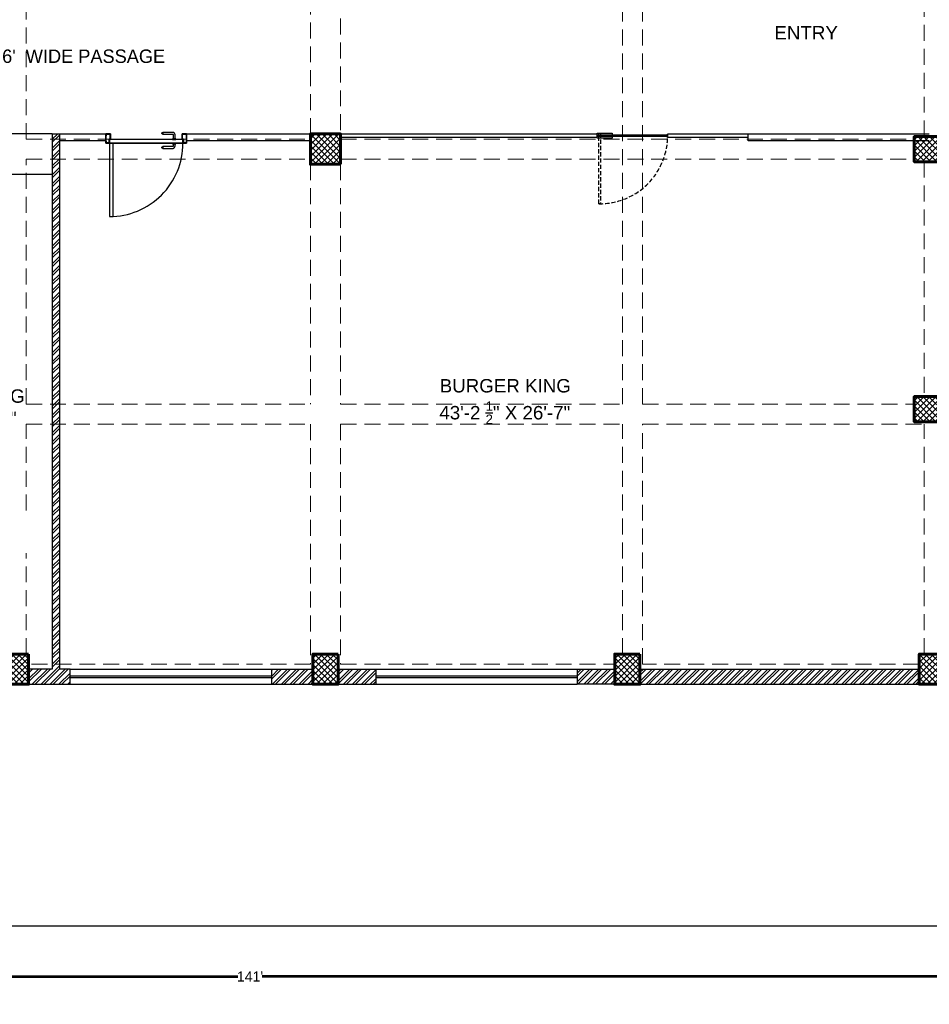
# Model space of a CAD drawing. Header units: inches. Extents: x 704 to 259546, y -107711 to 151004.
# Tile 181 of 256: x 127702 to 128244, y 20498 to 21085. Entities that reach past the tile are written whole.
import ezdxf

# ---------------------------------------------------------------- set-up
doc = ezdxf.new("R2010")
doc.units = ezdxf.units.IN
doc.header["$MEASUREMENT"] = 0
doc.header["$PDMODE"] = 34
doc.linetypes.add('HIDDEN', pattern=[0.375, 0.25, -0.125])
for name, color, linetype in [('A-FORMATEXT', 255, 'Continuous'), ('PD_025_TEXT', 61, 'Continuous'), ('PD_DIMENSION', 101, 'Continuous'), ('PP BALL VALVE', 7, 'Continuous')]:
    doc.layers.add(name, color=color, linetype=linetype)
for name, color, linetype, lineweight in [('EQUIP DIM', 8, 'Continuous', 0), ('EQUIPMENT', 3, 'Continuous', 25), ('FLOOR RAISE', 4, 'Continuous', 5), ('PD_BRICK WALL_230', 4, 'Continuous', 50), ('PD_COLUMN', 2, 'Continuous', 60), ('PD_DOOR', 42, 'Continuous', 25), ('PD_ELEVATION_03', 80, 'Continuous', 25), ('PD_HATCH', 45, 'Continuous', 9), ('PD_WINDOW', 140, 'Continuous', 25)]:
    doc.layers.add(name, color=color, linetype=linetype, lineweight=lineweight)
doc.styles.add('Arial', font='GOTHIC.TTF')
doc.styles.get("Standard").update_dxf_attribs({"font": 'arial.ttf', "height": 6})
doc.styles.add('style1', font='arial.ttf', dxfattribs={"height": 500})
doc.dimstyles.new('Copy of MONTY-1', dxfattribs={"dimtxt": 6, "dimasz": 6, "dimexe": 1.625, "dimexo": 9.125, "dimgap": 0.09, "dimtad": 0, "dimdec": 1, "dimzin": 0, "dimdsep": 46, "dimlunit": 4, "dimtxsty": 'Standard', "dimblk": 'OBLIQUE', "dimcen": 1.125, "dimadec": 0, "dimazin": 0, "dimtfac": 1, "dimtdec": 1, "dimtofl": 0, "dimtmove": 0, "dimatfit": 3, "dimfxl": 7, "dimfxlon": 1, "dimtolj": 1, "dimtzin": 0, "dimlwe": 15, "dimarcsym": 1})

# ---------------------------------------------------------------- blocks, each defined once
blk = doc.blocks.new('columns2')
at = {"layer": 'PD_HATCH'}
h = blk.add_hatch(dxfattribs=at)
h.set_pattern_fill('ANSI37', color=8, scale=20)
h.paths.add_polyline_path([(387, -250), (387, -268), (369, -268), (369, -250)])
h.paths.add_polyline_path([(18, 0), (18, -15), (0, -15), (0, 0)])
h.paths.add_polyline_path([(18, -828), (18, -813), (0, -813), (0, -828)])
h.paths.add_polyline_path([(201, -870), (186, -870), (186, -888), (201, -888)])
h.paths.add_polyline_path([(570, -870), (555, -870), (555, -888), (570, -888)])
h.paths.add_polyline_path([(754.5, -870), (739.5, -870), (739.5, -888), (754.5, -888)])
h.paths.add_polyline_path([(934.5, -870), (919.5, -870), (919.5, -888), (934.5, -888)])
h.paths.add_polyline_path([(385.5, -870), (370.5, -870), (370.5, -888), (385.5, -888)])
h.paths.add_polyline_path([(201, 42), (186, 42), (186, 60), (201, 60)])
h.paths.add_polyline_path([(387, -578), (387, -560), (369, -560), (369, -578)])
h.paths.add_polyline_path([(1116, -731.5), (1116, -716.5), (1098, -716.5), (1098, -731.5)])
h.paths.add_polyline_path([(1116, -111.5), (1116, -96.5), (1098, -96.5), (1098, -111.5)])
h.paths.add_polyline_path([(1116, -561.5), (1116, -576.5), (1098, -576.5), (1098, -561.5)])
h.paths.add_polyline_path([(1116, -251.5), (1116, -266.5), (1098, -266.5), (1098, -251.5)])
h.paths.add_polyline_path([(0, -731.5), (0, -716.5), (18, -716.5), (18, -731.5)])
h.paths.add_polyline_path([(0, -111.5), (0, -96.5), (18, -96.5), (18, -111.5)])
h.paths.add_polyline_path([(0, -406.5), (0, -421.5), (18, -421.5), (18, -406.5)])
h.paths.add_polyline_path([(0, -561.5), (0, -576.5), (18, -576.5), (18, -561.5)])
h.paths.add_polyline_path([(0, -251.5), (0, -266.5), (18, -266.5), (18, -251.5)])
h.paths.add_polyline_path([(993, -111.5), (993, -99.5), (984, -99.5), (984, -111.5)])
h.paths.add_polyline_path([(993, -189.5), (993, -201.5), (984, -201.5), (984, -189.5)])
h.paths.add_polyline_path([(903, -111.5), (903, -99.5), (912, -99.5), (912, -111.5)])
h.paths.add_polyline_path([(903, -189.5), (903, -201.5), (912, -201.5), (912, -189.5)])
h.paths.add_polyline_path([(75, -870), (60, -870), (60, -888), (75, -888)])
h.paths.add_polyline_path([(1116, -870), (1101, -870), (1101, -888), (1116, -888)])
h.paths.add_polyline_path([(75, 42), (60, 42), (60, 60), (75, 60)])
h.paths.add_polyline_path([(570, 42), (555, 42), (555, 60), (570, 60)])
h.paths.add_polyline_path([(754.5, 42), (739.5, 42), (739.5, 60), (754.5, 60)])
h.paths.add_polyline_path([(934.5, 42), (919.5, 42), (919.5, 60), (934.5, 60)])
h.paths.add_polyline_path([(385.5, 42), (370.5, 42), (370.5, 60), (385.5, 60)])
h.paths.add_polyline_path([(1116, 42), (1101, 42), (1101, 60), (1116, 60)])
h.paths.add_polyline_path([(738, -250), (738, -268), (756, -268), (756, -250)])
h.paths.add_polyline_path([(756, -578), (756, -560), (738, -560), (738, -578)])
at = {"layer": 'PD_COLUMN', "color": 8}
for points in [[(756, -578), (756, -560), (738, -560), (738, -578)], [(1116, -561.5), (1116, -576.5), (1098, -576.5), (1098, -561.5)], [(1116, -731.5), (1116, -716.5), (1098, -716.5), (1098, -731.5)], [(570, -870), (555, -870), (555, -888), (570, -888)], [(754.5, -870), (739.5, -870), (739.5, -888), (754.5, -888)], [(934.5, -870), (919.5, -870), (919.5, -888), (934.5, -888)], [(1116, -870), (1101, -870), (1101, -888), (1116, -888)]]:
    blk.add_lwpolyline(points, close=True, dxfattribs=at)
at = {"layer": 'PD_HATCH', "color": 8, "linetype": 'HIDDEN', "ltscale": 38}
for p, q in [((568.5, -563), (568.5, -420)), ((738, -560), (738, -420)), ((756, -420), (756, -560)), ((924, -721), (924, -420)), ((936, -721), (936, -420)), ((1104, -561.5), (1104, -420)), ((568.5, -563), (738, -563)), ((756, -563), (1098, -563)), ((568.5, -721), (568.5, -575)), ((568.5, -575), (738, -575)), ((756, -575), (1098, -575)), ((738, -578), (738, -721)), ((756, -578), (756, -721)), ((1104, -576.5), (1104, -716.5)), ((568.5, -721), (738, -721)), ((756, -721), (924, -721)), ((936, -721), (1098, -721)), ((568.5, -870), (568.5, -733)), ((568.5, -733), (738, -733)), ((738, -733), (738, -876)), ((756, -733), (924, -733)), ((756, -733), (756, -876)), ((924, -870), (924, -733)), ((936, -876), (936, -733)), ((936, -733), (1104, -733)), ((1104, -870), (1104, -733)), ((738, -876), (570, -876)), ((756, -876), (919.5, -876)), ((1101, -876), (936, -876)), ((739.5, -888), (570, -888)), ((754.5, -888), (919.5, -888)), ((1101, -888), (934.5, -888))]:
    blk.add_line(p, q, dxfattribs=at)
blk = doc.blocks.new('A$C1D4F2A26')
at = {"layer": 'EQUIP DIM', "color": 8, "char_height": 45, "attachment_point": 1}
for s, insert, width, rotation in [('\\pi301.72;{\\H1.2222x;\\C256;Two Burner\\P\\pi190.2;\\H0.81818x;(1200WX750DX850H)}', (1774, -6079), 999.81, 1.0295), ('\\pi88.787;{\\H1.2222x;\\C256;Dustbin below\\P\\pi34.61;\\H0.81818x;(450WX450DX750H)}', (6034, -5878), 653.66, 359.8004), ('\\pi301.72;{\\H1.2222x;\\C256;Two Burner\\P\\pi190.2;\\H0.81818x;(1200WX750DX850H)}', (3562, -7217, -12), 999.81, 1.0295)]:
    blk.add_mtext(s, dxfattribs=dict(at, insert=insert, width=width, rotation=rotation))
blk = doc.blocks.new('door 1')
at = {"layer": 'PD_DOOR', "color": 8}
for p, q in [((159756, 15338), (159696, 15338)), ((159696, 15338), (159696, 15313)), ((159696, 15313), (159696, 15338)), ((159696, 15338), (159756, 15338)), ((159696, 15213), (159696, 15338)), ((159698, 15313), (159698, 15336)), ((159698, 15336), (159754, 15336)), ((159754, 15336), (159698, 15336)), ((159698, 15336), (159698, 15313)), ((159754, 15336), (159754, 15268)), ((159754, 15268), (159754, 15336)), ((159756, 15266), (159756, 15338)), ((159756, 15338), (159756, 15266)), ((160473, 15356), (160473, 15360)), ((160473, 15360), (160473, 15356)), ((160603, 15360), (160473, 15360)), ((160473, 15360), (160473, 15336)), ((160473, 15360), (160473, 15360)), ((160473, 15335), (160473, 15360)), ((160473, 15335), (160473, 15339)), ((160473, 15339), (160473, 15335)), ((160473, 15336), (160473, 15335)), ((160473, 15335), (160603, 15335)), ((160796, 15338), (160736, 15338)), ((160736, 15338), (160736, 15266)), ((160736, 15266), (160736, 15338)), ((160736, 15338), (160796, 15338)), ((160738, 15268), (160738, 15336)), ((160738, 15336), (160794, 15336)), ((160794, 15336), (160738, 15336)), ((160738, 15336), (160738, 15268)), ((160794, 15336), (160794, 15313)), ((160794, 15313), (160794, 15336)), ((160796, 15313), (160796, 15338)), ((160796, 15338), (160796, 15313)), ((160796, 15338), (160796, 15213)), ((159696, 15313), (159698, 15313)), ((159698, 15313), (159696, 15313)), ((159698, 15238), (159696, 15238)), ((159696, 15238), (159696, 15213)), ((159696, 15213), (159696, 15238)), ((159696, 15238), (159698, 15238)), ((159696, 15213), (159741, 15213)), ((159741, 15213), (159696, 15213)), ((159696, 15213), (159744, 15213)), ((159744, 15213), (159696, 15213)), ((159698, 15215), (159698, 15238)), ((159698, 15238), (159698, 15215)), ((159739, 15215), (159698, 15215)), ((159698, 15215), (159739, 15215)), ((159754, 15268), (159739, 15268)), ((159739, 15268), (159739, 15215)), ((159739, 15215), (159739, 15268)), ((159739, 15268), (159754, 15268)), ((159741, 15213), (159741, 15266)), ((159741, 15266), (159756, 15266)), ((159756, 15266), (159741, 15266)), ((159741, 15266), (159741, 15213)), ((160748, 15263), (159744, 15263)), ((159744, 15263), (159744, 15213)), ((160748, 15263), (159744, 15263)), ((159744, 15263), (159744, 15213)), ((159794, 15213), (159744, 15213)), ((159744, 15213), (159744, 14209)), ((159744, 15213), (160748, 15213)), ((159744, 15213), (159794, 15213)), ((159744, 15213), (159794, 15213)), ((159794, 15213), (159744, 15213)), ((159794, 14209), (159794, 15213)), ((159794, 15213), (160748, 15213)), ((159794, 15213), (160748, 15213)), ((160748, 15213), (159794, 15213)), ((160605, 15273), (160605, 15263)), ((160622, 15273), (160605, 15273)), ((160605, 15273), (160622, 15273)), ((160650, 15263), (160605, 15263)), ((160605, 15263), (160650, 15263)), ((160605, 15213), (160605, 15203)), ((160605, 15213), (160650, 15213)), ((160639, 15213), (160605, 15213)), ((160605, 15203), (160650, 15203)), ((160650, 15203), (160605, 15203)), ((160615, 15323), (160615, 15273)), ((160640, 15273), (160615, 15273)), ((160615, 15273), (160622, 15273)), ((160615, 15203), (160615, 15178)), ((160615, 15203), (160640, 15203)), ((160640, 15203), (160615, 15203)), ((160618, 15268), (160618, 15263)), ((160638, 15268), (160618, 15268)), ((160618, 15268), (160638, 15268)), ((160638, 15263), (160618, 15263)), ((160618, 15263), (160638, 15263)), ((160618, 15213), (160618, 15208)), ((160618, 15213), (160638, 15213)), ((160618, 15213), (160618, 15213)), ((160638, 15213), (160618, 15213)), ((160618, 15208), (160638, 15208)), ((160638, 15208), (160618, 15208)), ((160622, 15273), (160625, 15273)), ((160625, 15273), (160628, 15273)), ((160628, 15273), (160631, 15273)), ((160628, 15273), (160650, 15273)), ((160631, 15273), (160634, 15273)), ((160634, 15273), (160640, 15273)), ((160650, 15273), (160634, 15273)), ((160638, 15263), (160638, 15268)), ((160638, 15208), (160638, 15213)), ((160650, 15213), (160639, 15213)), ((160640, 15273), (160640, 15323)), ((160640, 15178), (160640, 15203)), ((160650, 15263), (160650, 15273)), ((160650, 15203), (160650, 15213)), ((160736, 15266), (160751, 15266)), ((160751, 15266), (160736, 15266)), ((160753, 15268), (160738, 15268)), ((160738, 15268), (160753, 15268)), ((160748, 15213), (160748, 15263)), ((160748, 15263), (160748, 15213)), ((160748, 15213), (160796, 15213)), ((160796, 15213), (160748, 15213)), ((160751, 15266), (160751, 15213)), ((160751, 15213), (160751, 15266)), ((160751, 15213), (160796, 15213)), ((160796, 15213), (160751, 15213)), ((160753, 15215), (160753, 15268)), ((160753, 15268), (160753, 15215)), ((160794, 15215), (160753, 15215)), ((160753, 15215), (160794, 15215)), ((160794, 15313), (160796, 15313)), ((160796, 15313), (160794, 15313)), ((160796, 15238), (160794, 15238)), ((160794, 15238), (160794, 15215)), ((160794, 15215), (160794, 15238)), ((160794, 15238), (160796, 15238)), ((160796, 15213), (160796, 15238)), ((160796, 15238), (160796, 15213)), ((160473, 15165), (160473, 15161)), ((160473, 15161), (160473, 15165)), ((160603, 15165), (160473, 15165)), ((160473, 15165), (160473, 15141)), ((160473, 15165), (160473, 15165)), ((160473, 15140), (160473, 15165)), ((160473, 15144), (160473, 15140)), ((160473, 15140), (160473, 15144)), ((160473, 15141), (160473, 15140)), ((160473, 15140), (160603, 15140)), ((159744, 14209), (159794, 14209))]:
    blk.add_line(p, q, dxfattribs=at)
at = {"layer": 'PD_DOOR', "color": 8, "flags": 128}
for points in [[(160460, 15348), (160460, 15348), (160460, 15349), (160461, 15349), (160461, 15350), (160461, 15350), (160461, 15351), (160461, 15351), (160461, 15352), (160461, 15352), (160461, 15353), (160462, 15353), (160462, 15353), (160462, 15354), (160462, 15354), (160463, 15355), (160463, 15355), (160463, 15356), (160464, 15356), (160464, 15356), (160464, 15357), (160465, 15357), (160465, 15357), (160465, 15358), (160466, 15358), (160466, 15358), (160467, 15358), (160467, 15359), (160467, 15359), (160468, 15359), (160468, 15359), (160469, 15359), (160469, 15360), (160470, 15360), (160470, 15360), (160471, 15360), (160471, 15360), (160472, 15360), (160472, 15360), (160473, 15360), (160473, 15360)], [(160473, 15335), (160472, 15335), (160472, 15335), (160471, 15335), (160471, 15335), (160470, 15335), (160470, 15336), (160469, 15336), (160469, 15336), (160469, 15336), (160468, 15336), (160468, 15336), (160467, 15337), (160467, 15337), (160466, 15337), (160466, 15337), (160465, 15338), (160465, 15338), (160465, 15338), (160464, 15339), (160464, 15339), (160464, 15339), (160463, 15340), (160463, 15340), (160463, 15340), (160462, 15341), (160462, 15341), (160462, 15342), (160462, 15342), (160461, 15343), (160461, 15343), (160461, 15344), (160461, 15344), (160461, 15345), (160461, 15345), (160461, 15346), (160461, 15346), (160460, 15347), (160460, 15347), (160460, 15348), (160460, 15348)], [(160640, 15323), (160640, 15324), (160640, 15326), (160640, 15327), (160640, 15329), (160640, 15330), (160639, 15332), (160639, 15333), (160639, 15334), (160638, 15336), (160637, 15337), (160637, 15339), (160636, 15340), (160635, 15341), (160635, 15343), (160634, 15344), (160633, 15345), (160632, 15346), (160631, 15347), (160630, 15348), (160629, 15350), (160628, 15351), (160627, 15352), (160626, 15352), (160624, 15353), (160623, 15354), (160622, 15355), (160621, 15356), (160619, 15356), (160618, 15357), (160617, 15358), (160615, 15358), (160614, 15359), (160612, 15359), (160611, 15359), (160609, 15360), (160608, 15360), (160606, 15360), (160605, 15360), (160603, 15360), (160603, 15360)], [(160603, 15335), (160603, 15335), (160604, 15335), (160604, 15335), (160605, 15335), (160605, 15335), (160606, 15335), (160606, 15335), (160607, 15335), (160607, 15334), (160608, 15334), (160608, 15334), (160609, 15334), (160609, 15333), (160610, 15333), (160610, 15333), (160610, 15333), (160611, 15332), (160611, 15332), (160612, 15332), (160612, 15331), (160612, 15331), (160613, 15331), (160613, 15330), (160613, 15330), (160613, 15329), (160614, 15329), (160614, 15329), (160614, 15328), (160614, 15328), (160615, 15327), (160615, 15327), (160615, 15326), (160615, 15326), (160615, 15325), (160615, 15325), (160615, 15324), (160615, 15324), (160615, 15323), (160615, 15323), (160615, 15323)], [(160460, 15153), (160460, 15153), (160460, 15154), (160461, 15154), (160461, 15155), (160461, 15155), (160461, 15156), (160461, 15156), (160461, 15157), (160461, 15157), (160461, 15158), (160462, 15158), (160462, 15158), (160462, 15159), (160462, 15159), (160463, 15160), (160463, 15160), (160463, 15161), (160464, 15161), (160464, 15161), (160464, 15162), (160465, 15162), (160465, 15162), (160465, 15163), (160466, 15163), (160466, 15163), (160467, 15163), (160467, 15164), (160467, 15164), (160468, 15164), (160468, 15164), (160469, 15164), (160469, 15165), (160470, 15165), (160470, 15165), (160471, 15165), (160471, 15165), (160472, 15165), (160472, 15165), (160473, 15165), (160473, 15165)], [(160473, 15140), (160472, 15140), (160472, 15140), (160471, 15140), (160471, 15140), (160470, 15140), (160470, 15141), (160469, 15141), (160469, 15141), (160469, 15141), (160468, 15141), (160468, 15141), (160467, 15142), (160467, 15142), (160466, 15142), (160466, 15142), (160465, 15143), (160465, 15143), (160465, 15143), (160464, 15144), (160464, 15144), (160464, 15144), (160463, 15145), (160463, 15145), (160463, 15145), (160462, 15146), (160462, 15146), (160462, 15147), (160462, 15147), (160461, 15148), (160461, 15148), (160461, 15149), (160461, 15149), (160461, 15150), (160461, 15150), (160461, 15151), (160461, 15151), (160460, 15152), (160460, 15152), (160460, 15153), (160460, 15153)], [(160603, 15140), (160604, 15140), (160606, 15140), (160607, 15140), (160609, 15141), (160610, 15141), (160612, 15141), (160613, 15142), (160615, 15142), (160616, 15143), (160618, 15143), (160619, 15144), (160620, 15144), (160622, 15145), (160623, 15146), (160624, 15147), (160625, 15148), (160627, 15148), (160628, 15149), (160629, 15150), (160630, 15152), (160631, 15153), (160632, 15154), (160633, 15155), (160634, 15156), (160634, 15157), (160635, 15159), (160636, 15160), (160637, 15161), (160637, 15163), (160638, 15164), (160638, 15165), (160639, 15167), (160639, 15168), (160640, 15170), (160640, 15171), (160640, 15173), (160640, 15174), (160640, 15176), (160640, 15177), (160640, 15178)], [(160615, 15178), (160615, 15177), (160615, 15177), (160615, 15176), (160615, 15176), (160615, 15175), (160615, 15175), (160615, 15174), (160615, 15174), (160615, 15173), (160614, 15173), (160614, 15172), (160614, 15172), (160614, 15171), (160614, 15171), (160613, 15171), (160613, 15170), (160613, 15170), (160612, 15169), (160612, 15169), (160612, 15169), (160611, 15168), (160611, 15168), (160611, 15168), (160610, 15167), (160610, 15167), (160609, 15167), (160609, 15167), (160608, 15166), (160608, 15166), (160607, 15166), (160607, 15166), (160607, 15166), (160606, 15166), (160606, 15165), (160605, 15165), (160605, 15165), (160604, 15165), (160604, 15165), (160603, 15165), (160603, 15165)]]:
    blk.add_lwpolyline(points, dxfattribs=at)
at = {"layer": 'PD_DOOR', "color": 8}
blk.add_arc((159744, 15213), 1004, 270, 0, dxfattribs=at)
blk = doc.blocks.new('DOOR1')
at = {"color": 8, "xscale": 0.03818181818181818, "yscale": 0.03818181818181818, "zscale": 0.03818181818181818, "rotation": 90}
blk.add_blockref('door 1', (-2370.94, -8406.75), dxfattribs=at)
blk = doc.blocks.new('door glass')
at = {"color": 8}
for points in [[(0, -1.5), (0, 1.5), (9, 1.5), (9, -1.5)], [(0, 0.5), (42, 0.5), (42, -0.5), (0, -0.5)]]:
    blk.add_lwpolyline(points, close=True, dxfattribs=at)
at = {"color": 8, "linetype": 'HIDDEN', "ltscale": 10}
blk.add_lwpolyline([(2, 1.5), (2, -40.5), (1, -40.5), (1, 1.5)], close=True, dxfattribs=at)
blk.add_arc((1.5, 0), 40.5, 269.29263, 0.70737, dxfattribs=at)
blk = doc.blocks.new('GF')
at = {"layer": 'PD_HATCH'}
h = blk.add_hatch(dxfattribs=at)
h.set_pattern_fill('ANSI32', color=8, scale=10)
h.set_pattern_definition([(45, (-14275.403, 2047.8815), (-2.65165043, 2.65165043), []), (45, (-14273.6353, 2047.8815), (-2.65165043, 2.65165043), [])])
h.paths.add_polyline_path([(128238.35, 20697.64), (128071.85, 20697.64), (128071.85, 20688.64), (128238.35, 20688.64)])
h.paths.add_polyline_path([(128056.85, 20697.64), (128034.35, 20697.64), (128034.35, 20688.64), (128056.85, 20688.64)])
h.paths.add_polyline_path([(127914.35, 20697.64), (127891.85, 20697.64), (127891.85, 20688.64), (127914.35, 20688.64)])
h.paths.add_polyline_path([(127876.85, 20697.64), (127852.1, 20697.64), (127852.1, 20688.64), (127876.85, 20688.64)])
h.paths.add_polyline_path([(127721.48, 20697.64), (127707.35, 20697.64), (127707.35, 20688.64), (127732.1, 20688.64), (127732.1, 20697.64), (127725.98, 20697.64), (127725.98, 21016.63), (127721.48, 21016.63)])
h.paths.add_polyline_path([(127620.98, 21016.64), (127625.48, 21016.64), (127625.48, 20697.64), (127620.98, 20697.64)])
h.paths.add_polyline_path([(127338.35, 20688.64), (127363.1, 20688.64), (127363.1, 20697.64), (127356.98, 20697.64), (127356.98, 21016.64), (127332.98, 21016.64), (127332.98, 21012.14), (127352.48, 21012.14), (127352.48, 20697.64), (127338.35, 20697.64)])
h.paths.add_polyline_path([(127667.6, 20697.64), (127692.35, 20697.64), (127692.35, 20688.64), (127667.6, 20688.64)])
h.paths.add_polyline_path([(127547.6, 20697.64), (127522.85, 20697.64), (127522.85, 20688.64), (127547.6, 20688.64)])
h.paths.add_polyline_path([(127483.1, 20697.64), (127507.85, 20697.64), (127507.85, 20688.64), (127483.1, 20688.64)])
at = {"layer": 'PD_BRICK WALL_230', "color": 8, "lineweight": 30}
for p, q in [((128244.35, 21016.63), (128136.35, 21016.63)), ((128136.35, 21012.63), (128136.35, 21016.63)), ((128244.35, 21012.63), (128136.35, 21012.63)), ((127852.1, 20697.64), (127876.85, 20697.64)), ((127852.1, 20697.64), (127852.1, 20688.64)), ((127891.85, 20697.64), (127914.35, 20697.64)), ((127914.35, 20697.64), (127914.35, 20688.64)), ((128034.35, 20697.64), (128056.85, 20697.64)), ((128034.35, 20697.64), (128034.35, 20688.64)), ((128071.85, 20697.64), (128238.35, 20697.64)), ((127852.1, 20688.64), (127876.85, 20688.64)), ((127891.85, 20688.64), (127914.35, 20688.64)), ((128056.85, 20688.64), (128034.35, 20688.64)), ((128071.85, 20688.64), (128253.35, 20688.64))]:
    blk.add_line(p, q, dxfattribs=at)
blk.add_lwpolyline([(127721.48, 20697.64), (127707.35, 20697.64), (127707.35, 20688.64), (127732.1, 20688.64), (127732.1, 20697.64), (127725.98, 20697.64), (127725.98, 21016.63), (127721.48, 21016.63), (127721.48, 20697.64)], dxfattribs=at)
for points in [[(127753.48, 21012.64), (127725.98, 21012.64), (127725.98, 21016.64), (127753.48, 21016.64)], [(127801.48, 21016.64), (127875.35, 21016.64), (127875.35, 21012.64), (127801.48, 21012.64)]]:
    blk.add_lwpolyline(points, close=True, dxfattribs=at)
at = {"layer": 'PD_ELEVATION_03', "color": 8, "linetype": 'Continuous', "ltscale": 10}
for p, q in [((127721.48, 21016.64), (127649.48, 21016.64)), ((127649.48, 20992.64), (127721.48, 20992.64))]:
    blk.add_line(p, q, dxfattribs=at)
at = {"layer": 'PD_WINDOW', "color": 8}
for p, q in [((128046.35, 21016.63), (127893.35, 21016.63)), ((128046.35, 21014.63), (127893.35, 21014.63)), ((128046.35, 21014.63), (128046.35, 21016.63)), ((128136.35, 21016.63), (128088.35, 21016.63)), ((128088.35, 21014.63), (128088.35, 21016.63)), ((128136.35, 21014.63), (128088.35, 21014.63)), ((127732.1, 20697.64), (127852.1, 20697.64)), ((127914.35, 20697.64), (128034.35, 20697.64)), ((127732.1, 20693.64), (127852.1, 20693.64)), ((127732.1, 20692.64), (127852.1, 20692.64)), ((127914.35, 20693.64), (128034.35, 20693.64)), ((127914.35, 20692.64), (128034.35, 20692.64)), ((127732.1, 20688.64), (127852.1, 20688.64)), ((127914.35, 20688.64), (128034.35, 20688.64))]:
    blk.add_line(p, q, dxfattribs=at)
at = {"layer": 'EQUIPMENT', "color": 8, "xscale": 0.03937002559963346, "yscale": 0.03937002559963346, "zscale": 0.03937002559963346}
blk.add_blockref('A$C1D4F2A26', (127356.98, 21016.64), dxfattribs=at)
at = {"layer": 'PD_COLUMN', "color": 8}
blk.add_blockref('columns2', (127137.35, 21576.64), dxfattribs=at)
at = {"layer": 'PD_DOOR', "color": 8, "ltscale": 25, "xscale": 1.142857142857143, "yscale": 1.142857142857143, "zscale": 1.142857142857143, "rotation": 270.0000000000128}
blk.add_blockref('DOOR1', (130392.64, 17637.71), dxfattribs=at)
at = {"layer": 'PD_WINDOW', "color": 8}
blk.add_blockref('door glass', (128046.35, 21015.57), dxfattribs=at)
at = {"layer": 'PD_025_TEXT', "color": 8, "char_height": 8, "width": 128.7119, "attachment_point": 1, "style": 'style1'}
for s, insert in [('\\pi3.2275;ENTRY', (128148.75, 21081)), ("\\pi3.2275;6'  WIDE PASSAGE ", (127685.27, 21067))]:
    blk.add_mtext(s, dxfattribs=dict(at, insert=insert))
at = {"layer": 'PD_025_TEXT', "color": 8, "char_height": 8, "attachment_point": 1, "style": 'style1'}
for s, width, insert in [('\\pi76.898; DOMINOS \\P\\pi72.41;17\'-2 X 38\'-7"', 209.7149, (127163.93, 20909.57)), ('\\A1;\\pi68.212;\\P\\pi29.849;BURGER KING\\P\\pi29.649;43\'-2 {\\H0.7x;\\S1/2;}" X 26\'-7"', 136.4235, (127922.57, 20883.89)), ('\\pi31.096;ROLL KING\\P\\pi35.366;8\' X 26\'-7"', 120.2385, (127614.37, 20864.41))]:
    blk.add_mtext_dynamic_manual_height_columns(s, width=width, gutter_width=60, heights=[0], dxfattribs=dict(at, insert=insert))
blk = doc.blocks.new('_OBLIQUE')
at = {"color": 0, "linetype": 'ByBlock'}
blk.add_line((-0.5, -0.5), (0.5, 0.5), dxfattribs=at)
blk = doc.blocks.new('*D808')
at = {"layer": 'Defpoints', "color": 0, "lineweight": 53, "transparency": 16777216}
for p in [(126993.35, 20514.42), (126993.35, 20514.42), (128685.35, 20514.42)]:
    blk.add_point(p, dxfattribs=at)
at = {"layer": 'PD_DIMENSION', "color": 0, "linetype": 'HIDDEN', "lineweight": 15, "transparency": 16777216}
for p, q in [((126993.35, 20515.92), (126993.35, 20515.92)), ((128685.35, 20515.92), (128685.35, 20515.92))]:
    blk.add_line(p, q, dxfattribs=at)
at = {"layer": 'PD_DIMENSION', "color": 0, "linetype": 'HIDDEN', "lineweight": -2, "transparency": 16777216}
for p, q in [((126993.35, 20514.42), (127832.12, 20514.42)), ((128685.35, 20514.42), (127846.58, 20514.42))]:
    blk.add_line(p, q, dxfattribs=at)
at = {"layer": 'PD_DIMENSION', "color": 0, "lineweight": -2, "transparency": 16777216, "xscale": 2, "yscale": 2, "zscale": 2, "rotation": 180}
blk.add_blockref('_OBLIQUE', (126993.35, 20514.42), dxfattribs=at)
at = {"layer": 'PD_DIMENSION', "color": 0, "lineweight": -2, "transparency": 16777216, "xscale": 2, "yscale": 2, "zscale": 2}
blk.add_blockref('_OBLIQUE', (128685.35, 20514.42), dxfattribs=at)
at = {"layer": 'PD_DIMENSION', "color": 0, "transparency": 16777216, "insert": (127839.35, 20514.42), "char_height": 6, "attachment_point": 5}
blk.add_mtext("\\A1;141'", dxfattribs=at)
blk = doc.blocks.new('boundary wall')
at = {"layer": 'PD_BRICK WALL_230', "lineweight": 30}
blk.add_line((126993.35, 20544.64), (128685.35, 20544.64), dxfattribs=at)
at = {"layer": 'PD_DIMENSION', "linetype": 'HIDDEN'}
dim = blk.add_linear_dim(base=(126993.35, 20514.42), p1=(128685.35, 20514.42), p2=(126993.35, 20514.42), dimstyle='Copy of MONTY-1', override={"dimasz": 2, "dimexe": 1.5, "dimexo": 1.5, "dimdec": 1, "dimtmove": 1, "dimfxl": 60}, dxfattribs=at)
dim.commit()
dim.dimension.update_dxf_attribs({"geometry": '*D808', "text_midpoint": (127839.35, 20514.42)})

msp = doc.modelspace()

# ---------------------------------------------------------------- block references
at = {"lineweight": 53}
msp.add_blockref('GF', (0, 0), dxfattribs=at)
at = {"layer": 'A-FORMATEXT', "color": 3, "lineweight": 53}
msp.add_blockref('boundary wall', (0, 0), dxfattribs=at)

# ---------------------------------------------------------------- next in the draw order: texts
at = {"layer": 'FLOOR RAISE', "insert": (127627.148, 20769.757), "char_height": 6, "width": 79.39154, "attachment_point": 7, "style": 'Arial', "bg_fill": 2}
msp.add_mtext('{\\fTimes New Roman|b0|i0|c0|p34;FLOOR RAISE 250MM}', dxfattribs=at)

# ---------------------------------------------------------------- next in the draw order: linework, layer by layer
at = {"layer": 'PP BALL VALVE', "lineweight": 53}
msp.add_circle((130061.482, 21646.646), 129357.588, dxfattribs=at)

doc.saveas('drawing.dxf')
